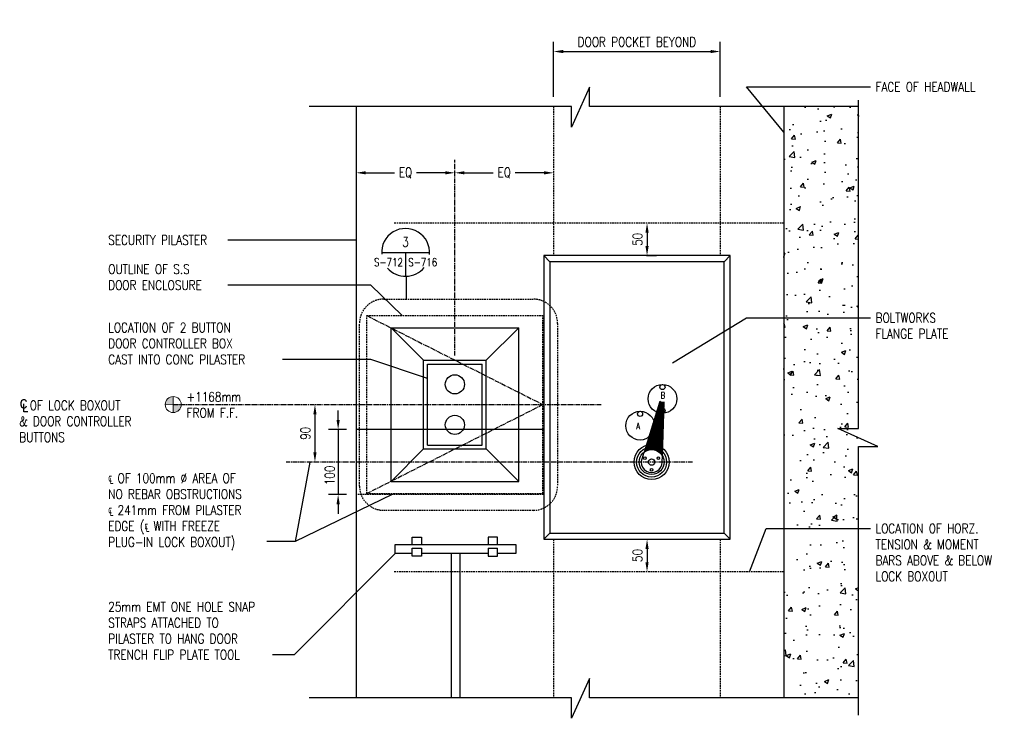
# Model space of a CAD drawing. Header units: millimetres. Extents: x -378 to 2927, y -2262 to 346.
# Tile 7 of 14: x -378 to 1165, y -796 to 299. Entities that reach past the tile are written whole.
import ezdxf
from ezdxf.enums import TextEntityAlignment as Align

# ---------------------------------------------------------------- set-up
doc = ezdxf.new("R2010")
doc.units = ezdxf.units.MM
doc.linetypes.add('CENTER2', pattern=[1.125, 0.75, -0.125, 0.125, -0.125])
doc.linetypes.add('HIDDEN', pattern=[0.375, 0.25, -0.125])
for name, color, linetype in [('S-ANNO-CNTR', 1, 'CENTER2'), ('S-ANNO-DIMS', 2, 'Continuous'), ('S-ANNO-SYMB_4', 4, 'Continuous'), ('S-ANNO-SYMB_5', 5, 'Continuous'), ('S-ANNO-TEXT', 2, 'Continuous'), ('S-DETL-CONC', 4, 'Continuous'), ('S-DETL-HIDE', 2, 'HIDDEN'), ('S-SDEL-DIMS', 3, 'Continuous'), ('S-SDEL-LW10', 8, 'Continuous'), ('S-SECT-CONC', 4, 'Continuous'), ('S-SECT-PATT', 1, 'Continuous'), ('S-SECT-STLS', 3, 'Continuous')]:
    doc.layers.add(name, color=color, linetype=linetype)
doc.layers.add('S-ANNO-SYMB', color=3, linetype='Continuous', lineweight=18)
doc.styles.add('DETNO', font='romans', dxfattribs={"width": 0.7})
doc.styles.add('ROMANS', font='ROMANS.shx', dxfattribs={"width": 0.8})
doc.styles.add('TAGS', font='romans', dxfattribs={"width": 0.5})
doc.styles.add('Text', font='romans.shx', dxfattribs={"width": 0.8, "height": 3})
doc.dimstyles.new('NFL_1', dxfattribs={"dimscale": 0, "dimtxt": 3, "dimasz": 3, "dimexe": 3, "dimexo": 3, "dimgap": 1.5, "dimtad": 1, "dimdec": 0, "dimzin": 3, "dimdsep": 46, "dimtxsty": 'Text', "dimcen": 3, "dimdle": 3, "dimclrd": 1, "dimclre": 1, "dimclrt": 2, "dimadec": 0, "dimazin": 0, "dimtfac": 0.75, "dimtdec": 0, "dimtmove": 2, "dimatfit": 3, "dimfxl": 0.125, "dimtfillclr": 1, "dimfrac": 2, "dimtolj": 1, "dimtzin": 0, "dimarcsym": 1})
doc.dimstyles.get("Standard").update_dxf_attribs({"dimtxt": 0.125, "dimasz": 0.125, "dimexe": 0.18, "dimexo": 0.0625, "dimgap": 0.125, "dimtad": 0, "dimtih": 1, "dimtoh": 1, "dimdec": 4, "dimzin": 0, "dimdsep": 46, "dimtxsty": 'Text', "dimcen": 0.125, "dimclrt": 2, "dimadec": 0, "dimazin": 0, "dimtfac": 1, "dimtdec": 4, "dimtofl": 0, "dimtmove": 0, "dimatfit": 3, "dimfxl": 0.18, "dimtolj": 1, "dimtzin": 0, "dimarcsym": 0})

# ---------------------------------------------------------------- blocks, each defined once
blk = doc.blocks.new('*D80')
at = {"layer": 'Defpoints', "color": 0, "transparency": 16777216}
for p in [(719.5846712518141, 248.8959274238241), (458.5846712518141, 162.8308396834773), (719.5846712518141, 162.8308396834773)]:
    blk.add_point(p, dxfattribs=at)
at = {"layer": 'S-SDEL-DIMS', "color": 1, "lineweight": -2, "transparency": 16777216}
for p, q in [((458.5846712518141, 177.8308396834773), (458.5846712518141, 263.8959274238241)), ((719.5846712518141, 177.8308396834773), (719.5846712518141, 263.8959274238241)), ((473.5846712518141, 248.8959274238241), (704.5846712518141, 248.8959274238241))]:
    blk.add_line(p, q, dxfattribs=at)
at = {"layer": 'S-SDEL-DIMS', "color": 1, "transparency": 16777216}
for points in [[(473.5846712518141, 251.3959274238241), (473.5846712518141, 246.3959274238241), (458.5846712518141, 248.8959274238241)], [(704.5846712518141, 251.3959274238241), (704.5846712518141, 246.3959274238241), (719.5846712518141, 248.8959274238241)]]:
    blk.add_solid(points, dxfattribs=at)
at = {"layer": 'S-SDEL-DIMS', "color": 2, "transparency": 16777216, "insert": (589.0846712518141, 263.8959274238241), "char_height": 15, "attachment_point": 5, "style": 'Text'}
blk.add_mtext('\\A1;DOOR POCKET BEYOND', dxfattribs=at)
blk = doc.blocks.new('*D81')
at = {"layer": 'Defpoints', "color": 0, "transparency": 16777216}
for p in [(149.3346712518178, 58.81489008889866), (303.9596712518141, 58.81489008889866), (303.9596712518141, 58.81489008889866)]:
    blk.add_point(p, dxfattribs=at)
at = {"layer": 'S-SDEL-DIMS', "color": 1, "lineweight": -2, "transparency": 16777216}
for p, q in [((164.3346712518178, 58.81489008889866), (209.4328855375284, 58.81489008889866)), ((288.9596712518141, 58.81489008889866), (243.8614569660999, 58.81489008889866))]:
    blk.add_line(p, q, dxfattribs=at)
at = {"layer": 'S-SDEL-DIMS', "color": 1, "transparency": 16777216}
for points in [[(164.3346712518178, 61.31489008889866), (164.3346712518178, 56.31489008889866), (149.3346712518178, 58.81489008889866)], [(288.9596712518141, 61.31489008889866), (288.9596712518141, 56.31489008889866), (303.9596712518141, 58.81489008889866)]]:
    blk.add_solid(points, dxfattribs=at)
at = {"layer": 'S-SDEL-DIMS', "color": 2, "transparency": 16777216, "insert": (226.6471712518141, 58.81489008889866), "char_height": 15, "attachment_point": 5, "style": 'Text'}
blk.add_mtext('\\A1;EQ', dxfattribs=at)
blk = doc.blocks.new('*D82')
at = {"layer": 'Defpoints', "color": 0, "transparency": 16777216}
for p in [(303.9596712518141, 58.81489008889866), (458.5846712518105, 58.81489008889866), (458.5846712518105, 58.81489008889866)]:
    blk.add_point(p, dxfattribs=at)
at = {"layer": 'S-SDEL-DIMS', "color": 1, "lineweight": -2, "transparency": 16777216}
for p, q in [((318.9596712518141, 58.81489008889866), (364.0578855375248, 58.81489008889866)), ((443.5846712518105, 58.81489008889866), (398.4864569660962, 58.81489008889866))]:
    blk.add_line(p, q, dxfattribs=at)
at = {"layer": 'S-SDEL-DIMS', "color": 1, "transparency": 16777216}
for points in [[(318.9596712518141, 61.31489008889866), (318.9596712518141, 56.31489008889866), (303.9596712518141, 58.81489008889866)], [(443.5846712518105, 61.31489008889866), (443.5846712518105, 56.31489008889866), (458.5846712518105, 58.81489008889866)]]:
    blk.add_solid(points, dxfattribs=at)
at = {"layer": 'S-SDEL-DIMS', "color": 2, "transparency": 16777216, "insert": (381.2721712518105, 58.81489008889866), "char_height": 15, "attachment_point": 5, "style": 'Text'}
blk.add_mtext('\\A1;EQ', dxfattribs=at)
blk = doc.blocks.new('*D83')
at = {"layer": 'Defpoints', "color": 0, "transparency": 16777216}
for p in [(604.9345303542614, -19.91849486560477), (589.0846712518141, -70.91849486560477), (604.9345303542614, -70.91849486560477)]:
    blk.add_point(p, dxfattribs=at)
at = {"layer": 'S-SDEL-DIMS', "color": 1, "lineweight": -2, "transparency": 16777216}
for p, q in [((604.9345303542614, -34.91849486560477), (604.9345303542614, -55.91849486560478)), ((604.0846712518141, -70.91849486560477), (619.9345303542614, -70.91849486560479))]:
    blk.add_line(p, q, dxfattribs=at)
at = {"layer": 'S-SDEL-DIMS', "color": 1, "transparency": 16777216}
for points in [[(602.4345303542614, -34.91849486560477), (607.4345303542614, -34.91849486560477), (604.9345303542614, -19.91849486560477)], [(602.4345303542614, -55.91849486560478), (607.4345303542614, -55.91849486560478), (604.9345303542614, -70.91849486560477)]]:
    blk.add_solid(points, dxfattribs=at)
at = {"layer": 'S-SDEL-DIMS', "color": 2, "transparency": 16777216, "insert": (589.9345303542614, -45.41849486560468), "char_height": 15, "attachment_point": 5, "rotation": 90, "style": 'Text'}
blk.add_mtext('\\A1;50', dxfattribs=at)
blk = doc.blocks.new('*D84')
at = {"layer": 'Defpoints', "color": 0, "transparency": 16777216}
for p in [(604.9345303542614, -515.4184948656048), (604.9345303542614, -566.4184948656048), (604.9345303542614, -566.4184948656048)]:
    blk.add_point(p, dxfattribs=at)
at = {"layer": 'S-SDEL-DIMS', "color": 1, "lineweight": -2, "transparency": 16777216}
blk.add_line((604.9345303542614, -530.4184948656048), (604.9345303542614, -551.4184948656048), dxfattribs=at)
at = {"layer": 'S-SDEL-DIMS', "color": 1, "transparency": 16777216}
for points in [[(602.4345303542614, -530.4184948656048), (607.4345303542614, -530.4184948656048), (604.9345303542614, -515.4184948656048)], [(602.4345303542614, -551.4184948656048), (607.4345303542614, -551.4184948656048), (604.9345303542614, -566.4184948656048)]]:
    blk.add_solid(points, dxfattribs=at)
at = {"layer": 'S-SDEL-DIMS', "color": 2, "transparency": 16777216, "insert": (589.9345303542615, -540.9184948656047), "char_height": 15, "attachment_point": 5, "rotation": 90, "style": 'Text'}
blk.add_mtext('\\A1;50', dxfattribs=at)
blk = doc.blocks.new('*D85')
at = {"layer": 'Defpoints', "color": 0, "transparency": 16777216}
for p in [(84.7898538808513, -304.4184948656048), (84.7898538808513, -394.4184948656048), (84.7898538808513, -394.4184948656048)]:
    blk.add_point(p, dxfattribs=at)
at = {"layer": 'S-SDEL-DIMS', "color": 1, "lineweight": -2, "transparency": 16777216}
blk.add_line((84.78985388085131, -319.4184948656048), (84.7898538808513, -379.4184948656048), dxfattribs=at)
at = {"layer": 'S-SDEL-DIMS', "color": 1, "transparency": 16777216}
for points in [[(82.28985388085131, -319.4184948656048), (87.28985388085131, -319.4184948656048), (84.78985388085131, -304.4184948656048)], [(82.2898538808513, -379.4184948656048), (87.2898538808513, -379.4184948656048), (84.7898538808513, -394.4184948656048)]]:
    blk.add_solid(points, dxfattribs=at)
at = {"layer": 'S-SDEL-DIMS', "color": 2, "transparency": 16777216, "insert": (69.78985388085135, -349.4184948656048), "char_height": 15, "attachment_point": 5, "rotation": 90, "style": 'Text'}
blk.add_mtext('\\A1;90', dxfattribs=at)
blk = doc.blocks.new('*D86')
at = {"layer": 'Defpoints', "color": 0, "transparency": 16777216}
for p in [(149.3346712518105, -343.4184948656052), (121.1243033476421, -445.4184948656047), (149.3346712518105, -445.4184948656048)]:
    blk.add_point(p, dxfattribs=at)
at = {"layer": 'S-SDEL-DIMS', "color": 1, "lineweight": -2, "transparency": 16777216}
for p, q in [((121.1243033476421, -328.4184948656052), (121.1243033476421, -313.4184948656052)), ((134.3346712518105, -343.4184948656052), (106.1243033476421, -343.4184948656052)), ((121.1243033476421, -343.4184948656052), (121.1243033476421, -445.4184948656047)), ((134.3346712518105, -445.4184948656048), (106.1243033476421, -445.4184948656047)), ((121.1243033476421, -460.4184948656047), (121.1243033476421, -475.4184948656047))]:
    blk.add_line(p, q, dxfattribs=at)
at = {"layer": 'S-SDEL-DIMS', "color": 1, "transparency": 16777216}
for points in [[(118.6243033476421, -328.4184948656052), (123.6243033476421, -328.4184948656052), (121.1243033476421, -343.4184948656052)], [(118.6243033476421, -460.4184948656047), (123.6243033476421, -460.4184948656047), (121.1243033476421, -445.4184948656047)]]:
    blk.add_solid(points, dxfattribs=at)
at = {"layer": 'S-SDEL-DIMS', "color": 2, "transparency": 16777216, "insert": (107.8948772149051, -415.3416370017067), "char_height": 15, "attachment_point": 5, "rotation": 90, "style": 'Text'}
blk.add_mtext('\\A1;100', dxfattribs=at)
blk = doc.blocks.new('GH2322')
h = blk.add_hatch(color=256)
h.paths.add_polyline_path([(0.02870687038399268, -0.0696624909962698, 0.4205773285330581), (0.1700450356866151, -0.06864444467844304), (0.09911958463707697, 0.0002399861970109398)])
h.paths.add_polyline_path([(0.09911958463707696, 0.0002399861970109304), (0.1690488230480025, 0.06966249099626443, 0.4185519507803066), (0.0281852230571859, 0.0691330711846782)])
at = {"color": 0, "linetype": 'ByBlock', "lineweight": -2}
for p, q in [((0.1700450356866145, -0.06864444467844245), (0.02818522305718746, 0.0691330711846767)), ((0.02870687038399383, -0.06966249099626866), (0.1690488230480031, 0.06966249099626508))]:
    blk.add_line(p, q, dxfattribs=at)
blk.add_circle((0.09887784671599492, -1.387778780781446e-17), 0.09887784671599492, dxfattribs=at)
blk = doc.blocks.new('GH2105')
at = {"color": 0, "linetype": 'ByBlock', "lineweight": -2}
for points in [[(0.01920749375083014, 0.1763356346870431), (0.01445187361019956, 0.1858468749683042), (0.004919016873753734, 0.1953581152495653), (-0.004592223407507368, 0.2001353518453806), (-0.02365793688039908, 0.2001353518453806), (-0.03316917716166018, 0.1953581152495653), (-0.04270203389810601, 0.1858468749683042), (-0.04745765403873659, 0.1763356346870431), (-0.05221327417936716, 0.1620471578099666), (-0.05221327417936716, 0.1382690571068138), (-0.04745765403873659, 0.1239805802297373), (-0.04270203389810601, 0.1144693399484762), (-0.03316917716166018, 0.1049580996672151), (-0.02365793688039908, 0.1002024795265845), (-0.004592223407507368, 0.1002024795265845), (0.004919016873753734, 0.1049580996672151), (0.01445187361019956, 0.1144693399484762), (0.01920749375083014, 0.1239805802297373)], [(0.03333333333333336, 0.04999999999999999), (-0.01666666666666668, 0.04999999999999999), (-0.01666666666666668, 0.15)]]:
    blk.add_lwpolyline(points, dxfattribs=at)
blk = doc.blocks.new('SECTOR BUBBLE')
for p, q in [((-0.5, 0), (0.5, 0)), ((0, 0), (0, -0.5))]:
    blk.add_line(p, q)
for start, end in [(354.9414896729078, 184.6306220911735), (220.7745979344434, 321.274744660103)]:
    blk.add_arc((0, 0), 0.5, start, end)
at = {"style": 'DETNO', "width": 0.7}
blk.add_attdef('DRAWING', text='', height=0.225, dxfattribs=at).set_placement((0, 0.05748015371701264), align=Align.CENTER)
at = {"style": 'TAGS', "width": 0.4, "flags": 1}
blk.add_attdef('DET_NAME', (-0.0649796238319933, -0.02534326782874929), '', height=0.225, dxfattribs=at)
at = {"style": 'TAGS', "width": 0.5}
blk.add_attdef('REF', text='', height=0.225, dxfattribs=at).set_placement((-0.05497858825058, -0.2894917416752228), align=Align.RIGHT)
blk.add_attdef('SHEET', (0.05497858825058, -0.2894917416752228), '', height=0.225, dxfattribs=at)

msp = doc.modelspace()

# ---------------------------------------------------------------- hatches: boundary and pattern name
at = {"layer": 'S-SECT-PATT'}
h = msp.add_hatch(dxfattribs=at)
h.set_pattern_fill('AR-CONC', color=256, scale=10)
h.set_pattern_definition([(49.99999999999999, (-28153.57302369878, -3050.69909183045), (71.72601826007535, -6.275213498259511), [7.5, -82.5]), (355, (-28153.57302369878, -3050.69909183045), (-13.8751333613, 75.21921337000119), [6, -66]), (100.45144446, (-28147.59585559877, -3051.22202623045), (57.8508846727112, 68.94399909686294), [6.374019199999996, -70.11421119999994]), (46.18420000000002, (-28153.57302369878, -3030.69909183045), (106.7241330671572, -16.55192807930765), [11.24999999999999, -123.7499999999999]), (96.63563549, (-28144.67934919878, -3032.07842253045), (93.46619456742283, 97.41186007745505), [9.5610342, -105.171376]), (351.1841639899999, (-28153.57302369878, -3030.69909183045), (93.46619450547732, 97.41186002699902), [9, -99.0000001]), (21, (-28143.57302369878, -3035.69909183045), (59.69070521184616, -40.26188906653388), [7.5, -82.5]), (326.0000000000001, (-28143.57302369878, -3035.69909183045), (24.33153319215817, 72.5150045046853), [6, -66]), (71.45144474, (-28138.59879829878, -3039.05424923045), (84.02223767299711, 32.25311528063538), [6.374019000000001, -70.1142112]), (37.50000000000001, (-28153.57302369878, -3050.69909183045), (1.215985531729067, 33.28938538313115), [0, -65.19999999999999, 0, -67, 0, -66.25]), (7.499999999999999, (-28153.57302369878, -3050.69909183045), (26.30695374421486, 39.44117118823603), [0, -38.2, 0, -63.7, 0, -25.25]), (327.5, (-28175.87302369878, -3050.69909183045), (53.3822436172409, -2.255487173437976), [0, -25, 0, -78, 0, -103.5]), (317.5, (-28185.87302369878, -3050.69909183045), (58.31861693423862, 10.01049823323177), [0, -32.5, 0, -51.8, 0, -73.5])])
h.paths.add_polyline_path([(936.0174158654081, 162.8308396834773), (819.0846712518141, 162.8308396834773), (819.0846712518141, -763.755282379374), (936.0174158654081, -763.755282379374)])
h = msp.add_hatch(dxfattribs=at)
h.set_pattern_fill('ANSI31', color=256, scale=10)
h.set_pattern_definition([(45, (-24082.73990972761, -3050.69909183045), (-0.8838834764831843, 0.8838834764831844), [])])
edge = h.paths.add_edge_path()
edge.add_line((624.7910799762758, -299.6173649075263), (600.3748871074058, -378.8699253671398))
edge.add_arc((612.1216010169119, -394.3542064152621), 19.43574663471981, 30.141690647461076, 127.18474859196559, ccw=False)
edge.add_line((628.929367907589, -384.5947382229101), (631.8722657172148, -300.7229877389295))
edge.add_arc((629.0715306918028, -295.4316066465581), 5.986888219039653, 224.3591875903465, 297.89232835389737, ccw=False)

# ---------------------------------------------------------------- linework, layer by layer
at = {"layer": 'S-ANNO-CNTR', "ltscale": 10}
for p, q in [((303.9596712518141, -227.4918182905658), (303.9596712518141, 79.00400192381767)), ((165.9596712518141, -164.9184948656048), (441.9596712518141, -304.4184948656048)), ((-137.2012857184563, -304.4184948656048), (533.2322427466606, -304.4184948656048)), ((441.9596712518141, -304.4184948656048), (165.9596712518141, -443.9184948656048)), ((676.1304852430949, -394.4184948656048), (39.70492877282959, -394.4184948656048))]:
    msp.add_line(p, q, dxfattribs=at)
at = {"layer": 'S-ANNO-DIMS'}
msp.add_line((227.4388196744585, -103.3618897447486), (227.4388196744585, -139.049898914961), dxfattribs=at)
at = {"layer": 'S-ANNO-SYMB_5', "linetype": 'HIDDEN', "ltscale": 10}
msp.add_lwpolyline([(192.5947086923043, -139.0498989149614), (426.8007650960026, -139.0498989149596, -0.4142135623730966), (464.8006890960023, -177.0498229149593), (464.8006890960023, -432.063601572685, -0.4142135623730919), (426.8007650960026, -470.0635255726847), (192.5947086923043, -470.0635255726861, -0.4142135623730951), (154.5947846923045, -432.0636015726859), (154.5947846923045, -177.0498229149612, -0.414213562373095)], format="xyb", close=True, dxfattribs=at)
at = {"layer": 'S-DETL-CONC'}
for p, q in [((149.3346712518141, 162.8308396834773), (149.3346712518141, -763.755282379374)), ((819.0846712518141, 162.8308396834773), (819.0846712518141, -763.755282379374))]:
    msp.add_line(p, q, dxfattribs=at)
at = {"layer": 'S-DETL-HIDE', "ltscale": 10}
for p, q in [((458.5846712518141, 162.8308396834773), (458.5846712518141, -70.91849486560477)), ((719.5846712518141, 162.8308396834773), (719.5846712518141, -70.91849486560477)), ((819.0846712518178, -19.91849486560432), (207.9360307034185, -19.91849486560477)), ((165.9596712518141, -443.9184948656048), (165.9596712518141, -164.9184948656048)), ((165.9596712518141, -164.9184948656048), (441.9596712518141, -164.9184948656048)), ((441.9596712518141, -443.9184948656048), (441.9596712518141, -164.9184948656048)), ((443.0846712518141, -445.4184948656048), (149.3346712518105, -445.4184948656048)), ((165.9596712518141, -443.9184948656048), (441.9596712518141, -443.9184948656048)), ((458.5846712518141, -515.4184948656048), (458.5846712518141, -763.755282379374)), ((719.5846712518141, -515.4184948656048), (719.5846712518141, -763.755282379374)), ((819.0846712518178, -566.4184948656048), (207.9360307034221, -566.4184948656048))]:
    msp.add_line(p, q, dxfattribs=at)
at = {"layer": 'S-DETL-HIDE'}
msp.add_line((443.0846712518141, -343.4184948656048), (149.3346712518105, -343.4184948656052), dxfattribs=at)
at = {"layer": 'S-SDEL-LW10'}
for p, q in [((203.9596712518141, -424.9184948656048), (203.9596712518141, -183.9184948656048)), ((203.9596712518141, -183.9184948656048), (403.9596712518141, -183.9184948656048)), ((203.9596712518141, -183.9184948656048), (254.9596712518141, -234.9184948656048)), ((403.9596712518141, -183.9184948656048), (352.9596712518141, -234.9184948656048)), ((403.9596712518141, -424.9184948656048), (403.9596712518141, -183.9184948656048)), ((254.9596712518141, -373.9184948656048), (254.9596712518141, -234.9184948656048)), ((254.9596712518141, -234.9184948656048), (352.9596712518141, -234.9184948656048)), ((352.9596712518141, -373.9184948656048), (352.9596712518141, -234.9184948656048)), ((203.9596712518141, -424.9184948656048), (254.9596712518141, -373.9184948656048)), ((254.9596712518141, -373.9184948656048), (352.9596712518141, -373.9184948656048)), ((403.9596712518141, -424.9184948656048), (352.9596712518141, -373.9184948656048)), ((595.5846712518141, -394.4184948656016), (600.3748871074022, -378.869925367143)), ((628.5846712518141, -394.418494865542), (628.929367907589, -384.5947382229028)), ((203.9596712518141, -424.9184948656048), (403.9596712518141, -424.9184948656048))]:
    msp.add_line(p, q, dxfattribs=at)
msp.add_lwpolyline([(624.7910799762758, -299.6173649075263), (600.3748871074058, -378.8699253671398, -0.4506931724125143), (628.929367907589, -384.5947382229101), (631.8722657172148, -300.7229877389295, -0.332331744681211)], format="xyb", close=True, dxfattribs=at)
for centre, radius in [((629.0846712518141, -295.4184948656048), 22.5), ((629.0846712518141, -276.9184948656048), 4), ((594.0846712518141, -337.4184948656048), 22.5), ((594.0846712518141, -318.9184948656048), 4), ((629.0846712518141, -313.9184948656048), 4), ((612.0846712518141, -394.4184948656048), 27.5), ((612.0846712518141, -394.4184948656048), 23.5), ((612.0846712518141, -394.4184948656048), 19.5), ((601.475860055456, -388.2934948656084), 2), ((612.0846712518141, -394.4184948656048), 5), ((622.6934824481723, -388.2934948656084), 2), ((612.0846712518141, -406.6684948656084), 2)]:
    msp.add_circle(centre, radius, dxfattribs=at)
msp.add_arc((612.0846712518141, -394.4184948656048), 16.5, 180, 2.08440831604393e-10, dxfattribs=at)
at = {"layer": 'S-SECT-CONC'}
for points in [[(936.0174158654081, 162.8308396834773), (514.9415196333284, 162.8308396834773), (514.9415196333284, 193.2309377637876), (486.727181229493, 130.6131213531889), (486.727181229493, 162.8308396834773), (75.65842286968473, 162.8308396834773)], [(936.0174158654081, -790.9098063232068), (936.0174158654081, -369.8339100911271), (966.4175139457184, -369.8339100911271), (903.7996975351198, -341.6195716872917), (936.0174158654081, -341.6195716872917), (936.0174158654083, 172.8642991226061)], [(936.0174158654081, -763.755282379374), (514.9415196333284, -763.755282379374), (514.9415196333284, -733.3551842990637), (486.727181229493, -795.9730007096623), (486.727181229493, -763.755282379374), (75.65842286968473, -763.755282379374)]]:
    msp.add_lwpolyline(points, dxfattribs=at)
at = {"layer": 'S-SECT-STLS'}
for p, q in [((452.5846712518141, -80.41849486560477), (443.0846712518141, -70.91849486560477)), ((725.5846712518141, -80.41849486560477), (735.0846712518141, -70.91849486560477)), ((260.9596712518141, -367.9184948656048), (260.9596712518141, -240.9184948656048)), ((260.9596712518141, -240.9184948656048), (346.9596712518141, -240.9184948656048)), ((346.9596712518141, -367.9184948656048), (346.9596712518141, -240.9184948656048)), ((260.9596712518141, -367.9184948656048), (346.9596712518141, -367.9184948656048)), ((452.5846712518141, -505.9184948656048), (443.0846712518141, -515.4184948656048)), ((725.5846712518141, -505.9184948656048), (735.0846712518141, -515.4184948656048)), ((237.0819425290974, -529.1114575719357), (251.8863593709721, -529.1114575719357)), ((356.0329831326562, -529.1114575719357), (370.8373999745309, -529.1114575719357))]:
    msp.add_line(p, q, dxfattribs=at)
for points in [[(443.0846712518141, -515.4184948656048), (735.0846712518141, -515.4184948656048), (735.0846712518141, -70.91849486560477), (443.0846712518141, -70.91849486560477)], [(452.5846712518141, -505.9184948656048), (725.5846712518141, -505.9184948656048), (725.5846712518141, -80.41849486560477), (452.5846712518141, -80.41849486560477)]]:
    msp.add_lwpolyline(points, close=True, dxfattribs=at)
for points in [[(237.0819425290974, -537.6801375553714), (210.6833695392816, -537.6801375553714), (210.6833695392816, -523.6832649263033), (399.4698557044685, -523.6832649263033), (399.4698557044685, -537.6801375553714), (370.8373999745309, -537.6801375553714)], [(237.0819425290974, -523.6832649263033), (237.0819425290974, -512.2954829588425), (251.8863593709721, -512.2954829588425), (251.8863593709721, -523.6832649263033)], [(370.8373999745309, -523.6832649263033), (370.8373999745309, -512.2954829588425), (356.0329831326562, -512.2954829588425), (356.0329831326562, -523.6832649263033)], [(251.8863593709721, -529.1114575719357), (251.8863593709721, -541.7279508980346), (237.0819425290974, -541.7279508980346), (237.0819425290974, -529.1114575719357)], [(356.0329831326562, -537.6801375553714), (251.8863593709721, -537.6801375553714)], [(312.0766126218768, -763.755282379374), (312.0766126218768, -537.6801375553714), (298.0766126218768, -537.6801375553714), (298.0766126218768, -763.755282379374)], [(356.0329831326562, -529.1114575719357), (356.0329831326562, -541.7279508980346), (370.8373999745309, -541.7279508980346), (370.8373999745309, -529.1114575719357)]]:
    msp.add_lwpolyline(points, dxfattribs=at)
for centre in [(303.9596712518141, -272.6684948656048), (303.9596712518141, -336.1684948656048)]:
    msp.add_circle(centre, 15, dxfattribs=at)

# ---------------------------------------------------------------- block references
at = {"layer": 'S-ANNO-SYMB', "xscale": 127, "yscale": 127, "zscale": 127, "rotation": 224.9999999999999}
msp.add_blockref('GH2322', (-128.322433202, -295.495762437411), dxfattribs=at)
at = {"layer": 'S-ANNO-SYMB_4'}
ref = msp.add_blockref('SECTOR BUBBLE', (226.7682096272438, -65.86788646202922), dxfattribs=dict(at, xscale=75, yscale=75, zscale=75))
ref.add_attrib('DRAWING', '3', dxfattribs={"layer": '0', "color": 4, "height": 15.02825043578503, "style": 'ROMANS', "width": 0.796875}).set_placement((226.7682096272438, -61.55687493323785), align=Align.BOTTOM_CENTER)
ref.add_attrib('SHEET', 'S-716', (230.8916037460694, -87.57976708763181), dxfattribs={"layer": '0', "color": 4, "height": 12.52354202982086, "style": 'ROMANS', "width": 0.7968749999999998})
ref.add_attrib('REF', 'S-712', dxfattribs={"layer": '0', "color": 4, "height": 12.52354202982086, "style": 'ROMANS', "width": 0.7968749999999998}).set_placement((222.6448155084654, -87.57976708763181), align=Align.RIGHT)
at = {"layer": 'S-ANNO-TEXT', "xscale": 127, "yscale": 127, "zscale": 127}
msp.add_blockref('GH2105', (-369.2667716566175, -322.1893443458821), dxfattribs=at)

# ---------------------------------------------------------------- texts
at = {"layer": 'S-ANNO-TEXT', "style": 'ROMANS'}
for s, insert, char_height, attachment_point in [('\\A1;FACE OF HEADWALL', (962.8221913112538, 200.9912080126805), 15, 1), ('\\A1;SECURITY PILASTER', (-238.99074127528, -53.95420080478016), 15, 7), ('\\A1;OUTLINE OF S.S\\PDOOR ENCLOSURE', (-238.99074127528, -124.6988308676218), 15, 7), ('\\A1;LOCATION OF 2 BUTTON \\PDOOR CONTROLLER BOX \\PCAST INTO CONC PILASTER', (-238.99074127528, -241.1651275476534), 15, 7), ('\\A1;  OF LOCK BOXOUT\\P& DOOR CONTROLLER\\PBUTTONS', (-378.3797698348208, -363.0683746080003), 15, 7), ('\\A1;+1168mm\\PFROM F.F.', (-116.1222421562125, -324.780988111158), 15, 7), ('\\A1;℄ OF 100mm %%C AREA OF\\PNO REBAR OBSTRUCTIONS\\P℄ 241mm FROM PILASTER\\PEDGE (℄ WITH FREEZE \\PPLUG-IN LOCK BOXOUT)', (-238.99074127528, -532.261190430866), 15, 7), ('\\A1;B', (626.1410522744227, -284.6683027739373), 10, 1), ('\\A1;A', (587.9620929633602, -333.1211023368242), 10, 1), ('\\A1;LOCATION OF HORZ.\\PTENSION & MOMENT\\PBARS ABOVE & BELOW\\PLOCK BOXOUT', (962.8221913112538, -491.0219908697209), 15, 1), ('\\A1;25mm EMT ONE HOLE SNAP\\PSTRAPS ATTACHED TO\\PPILASTER TO HANG DOOR\\PTRENCH FLIP PLATE TOOL', (-238.99074127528, -703.7394806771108), 15, 7)]:
    msp.add_mtext(s, dxfattribs=dict(at, insert=insert, char_height=char_height, attachment_point=attachment_point))
at = {"layer": 'S-ANNO-TEXT', "insert": (962.8221913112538, -160.8374191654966), "char_height": 15, "width": 142.1650701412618, "attachment_point": 1, "style": 'ROMANS'}
msp.add_mtext('\\A1;BOLTWORKS FLANGE PLATE', dxfattribs=at)

# ---------------------------------------------------------------- dimensions: what is measured, and where the dimension line sits
at = {"layer": 'S-SDEL-DIMS'}
dim = msp.add_linear_dim(base=(719.5846712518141, 248.8959274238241), p1=(458.5846712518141, 162.8308396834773), p2=(719.5846712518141, 162.8308396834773), text='DOOR POCKET BEYOND', dimstyle='NFL_1', dxfattribs=at)
dim.commit()
dim.dimension.update_dxf_attribs({"geometry": '*D80', "text_midpoint": (589.0846712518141, 263.8959274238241)})
for base, p1, p2, picture, middle in [((303.9596712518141, 58.81489008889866), (149.3346712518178, 58.81489008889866), (303.9596712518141, 58.81489008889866), '*D81', (226.6471712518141, 58.81489008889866)), ((458.5846712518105, 58.81489008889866), (303.9596712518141, 58.81489008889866), (458.5846712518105, 58.81489008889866), '*D82', (381.2721712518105, 58.81489008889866))]:
    dim = msp.add_linear_dim(base=base, p1=p1, p2=p2, text='EQ', dimstyle='NFL_1', dxfattribs=at)
    dim.commit()
    dim.dimension.update_dxf_attribs({"geometry": picture, "text_midpoint": middle, "dimtype": 160})
for base, p1, p2, picture, middle in [((604.9345303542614, -70.91849486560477), (604.9345303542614, -19.91849486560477), (589.0846712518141, -70.91849486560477), '*D83', (589.9345303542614, -45.41849486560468)), ((604.9345303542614, -566.4184948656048), (604.9345303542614, -515.4184948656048), (604.9345303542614, -566.4184948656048), '*D84', (589.9345303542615, -540.9184948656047))]:
    dim = msp.add_linear_dim(base=base, p1=p1, p2=p2, angle=90, text='50', dimstyle='NFL_1', dxfattribs=at)
    dim.commit()
    dim.dimension.update_dxf_attribs({"geometry": picture, "text_midpoint": middle})
dim = msp.add_linear_dim(base=(84.7898538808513, -394.4184948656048), p1=(84.7898538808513, -304.4184948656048), p2=(84.7898538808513, -394.4184948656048), angle=90, dimstyle='NFL_1', dxfattribs=at)
dim.commit()
dim.dimension.update_dxf_attribs({"geometry": '*D85', "text_midpoint": (69.78985388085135, -349.4184948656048)})
dim = msp.add_linear_dim(base=(121.1243033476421, -445.4184948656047), p1=(149.3346712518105, -343.4184948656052), p2=(149.3346712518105, -445.4184948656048), angle=90, text='100', dimstyle='NFL_1', dxfattribs=at)
dim.commit()
dim.dimension.update_dxf_attribs({"geometry": '*D86', "text_midpoint": (107.8948772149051, -415.3416370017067), "dimtype": 160})

# ---------------------------------------------------------------- leaders
at = {"layer": 'S-ANNO-TEXT', "annotation_type": 0, "has_hookline": 1}
for points, hookline_direction, text_width in [([(819.0846712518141, 122.7808452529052), (760.6585261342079, 193.4912080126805), (954.9221913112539, 193.4912080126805)], 0, 176.5714285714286), ([(149.2682071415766, -46.45420080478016), (-24.68092541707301, -46.45420080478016), (-51.69382365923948, -46.45420080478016)], 1, 171.4285714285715), ([(221.4714510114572, -164.9184948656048), (172.4644851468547, -117.1988308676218), (-51.69382365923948, -117.1988308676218)], 1, 162.2857142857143), ([(645.0223434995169, -239.0477819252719), (760.6585261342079, -168.3374191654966), (954.9221913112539, -168.3374191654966)], 0, 126.2857142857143), ([(260.9596712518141, -263.5237713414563), (172.4644851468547, -233.5821419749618), (34.05545348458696, -233.6651275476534)], 1, 243.4285714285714), ([(76.68254594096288, -394.4184948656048), (53.80627113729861, -519.0795739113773), (9.464740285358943, -519.0795739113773)], 1, 243.4285714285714), ([(765.2469687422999, -566.4184948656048), (791.36416705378, -498.5219908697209), (954.9221913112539, -498.5219908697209)], 0, 208), ([(210.6833695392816, -537.6801375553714), (52.21435801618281, -696.2394806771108), (18.11062087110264, -696.2394806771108)], 1, 263.4285714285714)]:
    msp.add_leader(points, dimstyle='Standard', override={"dimscale": 0, "dimasz": 3, "dimgap": 1.58, "dimtad": 0}, dxfattribs=dict(at, hookline_direction=hookline_direction, text_width=text_width))
at = {"layer": 'S-ANNO-TEXT'}
msp.add_leader([(205.5287897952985, -445.4184948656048), (53.80627113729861, -519.0795739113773)], dimstyle='Standard', override={"dimscale": 0, "dimasz": 3, "dimtad": 0}, dxfattribs=at)

doc.saveas('drawing.dxf')
